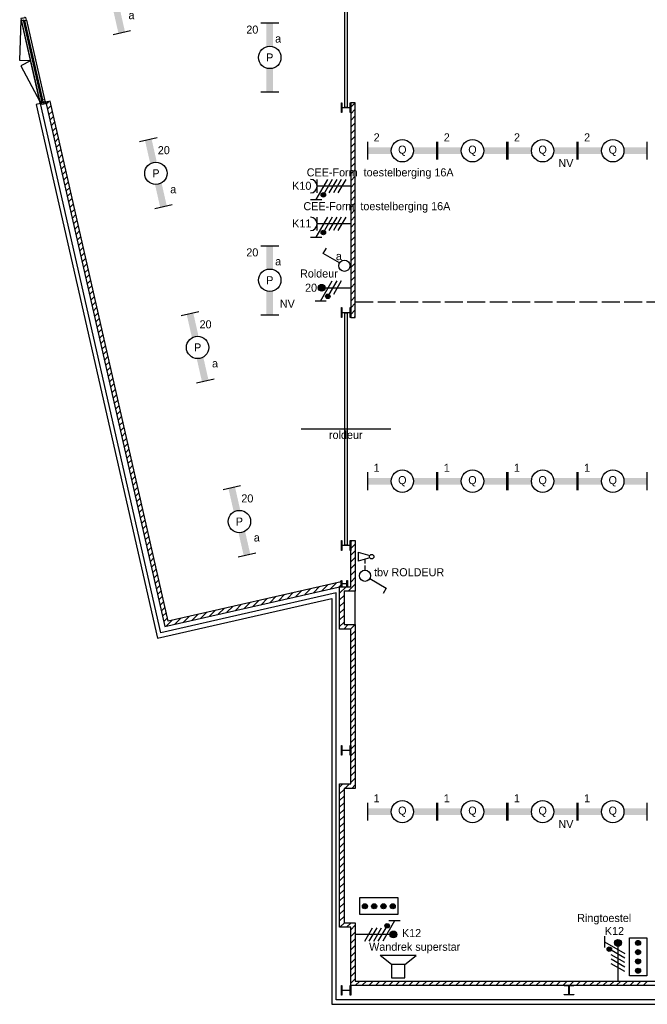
# Model space of a CAD drawing. Header units: millimetres. Extents: x -14827 to 65869, y -40284 to 56382.
# Tile 1 of 53: x 4234 to 18239, y 9715 to 31699. Entities that reach past the tile are written whole.
import ezdxf
from ezdxf.enums import TextEntityAlignment as Align

# ---------------------------------------------------------------- set-up
doc = ezdxf.new("R2010")
doc.units = ezdxf.units.MM
doc.header["$LTSCALE"] = 100
doc.header["$PDMODE"] = 1
doc.linetypes.add('E_GOOT3', pattern=[5, 4, -1])
for name, color, linetype in [('AA31XI--_HOUT', 242, 'Continuous'), ('AB$8A---_HULPLIJNEN', 7, 'Continuous'), ('AL$8A---_HULPLIJNEN', 1, 'Continuous'), ('EL6221--', 130, 'Continuous'), ('EL6222--', 130, 'Continuous'), ('EL6311--', 130, 'Continuous'), ('EL6312--', 130, 'Continuous'), ('EL6350--', 130, 'Continuous'), ('EL6421--', 130, 'Continuous'), ('xref', 9, 'Continuous')]:
    doc.layers.add(name, color=color, linetype=linetype)
doc.styles.add('01_100', font='comic.TTF', dxfattribs={"height": 180})
doc.styles.add('BURO-018', font='BUROFONT', dxfattribs={"height": 180})

# ---------------------------------------------------------------- blocks, each defined once
blk = doc.blocks.new('AVB_IP')
at = {"layer": 'AL$8A---_HULPLIJNEN'}
blk.add_point((0, 0), dxfattribs=at)
blk = doc.blocks.new('1115B61540')
at = {"color": 0}
for p, q in [((-7.7, 2), (-7.7, -2)), ((7.7, 2), (7.7, -2))]:
    blk.add_line(p, q, dxfattribs=at)
at = {"color": 0, "linetype": 'Continuous'}
blk.add_circle((0, 0), 2.5, dxfattribs=at)
at = {"color": 0}
for points in [[(-2.5, 0.75), (-7.7, 0.75), (-2.5, -0.75), (-7.7, -0.75)], [(2.5, 0.75), (7.7, 0.75), (2.5, -0.75), (7.7, -0.75)]]:
    blk.add_solid(points, dxfattribs=at)
at = {"color": 0, "linetype": 'Continuous', "style": 'BURO-018'}
for tag, p in [('E_GKAST', (0, 8)), ('E_GROEP', (0, 5)), ('E_SGROEP', (4.5, 5)), ('E_ARMCODE', (0, 0)), ('E_SLET', (4.5, -3))]:
    blk.add_attdef(tag, text='', height=1.8, dxfattribs=at).set_placement(p, align=Align.MIDDLE)
blk = doc.blocks.new('E00082')
at = {"color": 0, "linetype": 'Continuous'}
for p, q in [((-3, 10.98), (-3, 8.48)), ((-3, 9.73), (1.5, 7.13)), ((0, 9.5), (0, 1)), ((1.5, 6.13), (-1.5, 7.87)), ((1.5, 5.13), (-1.5, 6.87)), ((1.5, 4.13), (-1.5, 5.87)), ((1.5, 3.13), (-1.5, 4.87))]:
    blk.add_line(p, q, dxfattribs=at)
at = {"color": 0, "const_width": 0.75}
blk.add_lwpolyline([(-0.38, 9.5, 1), (0.38, 9.5, 1)], format="xyb", close=True, dxfattribs=at)
at = {"color": 0, "linetype": 'Continuous', "const_width": 0.5}
blk.add_lwpolyline([(-1.68, 8.12, 1), (-2.18, 8.12, 1)], format="xyb", close=True, dxfattribs=at)
at = {"color": 0, "linetype": 'Continuous'}
for centre, radius in [((0, 9.5), 0.75), ((-1.93, 8.12), 0.5)]:
    blk.add_circle(centre, radius, dxfattribs=at)
at = {"color": 0, "linetype": 'Continuous', "style": 'BURO-018'}
for tag, p in [('E_GKAST', (0, 16)), ('E_GROEP', (0, 13)), ('E_SGROEP', (4.5, 13))]:
    blk.add_attdef(tag, text='', height=1.8, dxfattribs=at).set_placement(p, align=Align.MIDDLE)
at = {"color": 0, "linetype": 'Continuous', "style": 'BURO-018', "flags": 1}
for tag, p in [('E_VERMCODE', (13, 13)), ('E_MATCODE', (-49685.21, -14495.88))]:
    blk.add_attdef(tag, text='', height=1.8, dxfattribs=at).set_placement(p, align=Align.MIDDLE)
blk = doc.blocks.new('090907')
at = {"color": 0, "linetype": 'Continuous'}
for p, q in [((4, 6), (-4, 6)), ((-1.5, 4), (-4, 6)), ((1.5, 4), (4, 6)), ((1.5, 4), (-1.5, 4)), ((-1.5, 4), (-1.5, 1)), ((1.5, 1), (1.5, 4)), ((-1.5, 1), (1.5, 1))]:
    blk.add_line(p, q, dxfattribs=at)
at = {"color": 0, "linetype": 'Continuous', "style": 'BURO-018'}
blk.add_attdef('E_SLET', text='', height=1.8, dxfattribs=at).set_placement((0, 8), align=Align.MIDDLE)
at = {"color": 0, "linetype": 'Continuous', "style": 'BURO-018', "flags": 1}
blk.add_attdef('E_MATCODE', text='', height=1.8, dxfattribs=at).set_placement((-49685.21, -14495.88), align=Align.MIDDLE)
blk = doc.blocks.new('E00078')
at = {"color": 0, "linetype": 'Continuous'}
for p, q in [((-3, 6.48), (-3, 8.98)), ((-3, 7.73), (1.5, 5.13)), ((0, 7.5), (0, 1)), ((1.5, 4.13), (-1.5, 5.87)), ((1.5, 3.13), (-1.5, 4.87))]:
    blk.add_line(p, q, dxfattribs=at)
at = {"color": 0, "linetype": 'Continuous', "const_width": 0.5}
blk.add_lwpolyline([(-2.18, 6.12, 1), (-1.68, 6.12, 1)], format="xyb", close=True, dxfattribs=at)
at = {"color": 0, "const_width": 0.75}
blk.add_lwpolyline([(-0.38, 7.5, 1), (0.38, 7.5, 1)], format="xyb", close=True, dxfattribs=at)
at = {"color": 0, "linetype": 'Continuous'}
for centre, radius in [((-1.93, 6.12), 0.5), ((0, 7.5), 0.75)]:
    blk.add_circle(centre, radius, dxfattribs=at)
at = {"color": 0, "linetype": 'Continuous', "style": 'BURO-018'}
for tag, p in [('E_GKAST', (0, 14)), ('E_GROEP', (0, 11)), ('E_SGROEP', (4.5, 11))]:
    blk.add_attdef(tag, text='', height=1.8, dxfattribs=at).set_placement(p, align=Align.MIDDLE)
at = {"color": 0, "linetype": 'Continuous', "style": 'BURO-018', "flags": 1}
for tag, p in [('E_VERMCODE', (13, 11)), ('E_MATCODE', (0, 0))]:
    blk.add_attdef(tag, text='', height=1.8, dxfattribs=at).set_placement(p, align=Align.MIDDLE)
blk = doc.blocks.new('111304D')
at = {"color": 0, "linetype": 'Continuous'}
for p, q in [((-3, 9.98), (-3, 7.48)), ((-3, 8.73), (1.5, 6.13)), ((-1.5, 8.5), (1.5, 8.5)), ((1.5, 5.13), (-1.5, 6.87)), ((0, 1), (0, 8.5)), ((1.5, 4.13), (-1.5, 5.87)), ((1.5, 3.13), (-1.5, 4.87)), ((1.5, 2.13), (-1.5, 3.87))]:
    blk.add_line(p, q, dxfattribs=at)
at = {"color": 0, "linetype": 'Continuous', "const_width": 0.5}
blk.add_lwpolyline([(-1.68, 7.12, 1), (-2.18, 7.12, 1)], format="xyb", close=True, dxfattribs=at)
at = {"color": 0, "linetype": 'Continuous'}
blk.add_circle((-1.93, 7.12), 0.5, dxfattribs=at)
blk.add_arc((0, 10), 1.5, 180, 0, dxfattribs=at)
at = {"color": 0, "linetype": 'Continuous', "style": 'BURO-018'}
for tag, p in [('E_GKAST', (0, 15.5)), ('E_GROEP', (0, 12.5)), ('E_SGROEP', (4.5, 12.5))]:
    blk.add_attdef(tag, text='', height=1.8, dxfattribs=at).set_placement(p, align=Align.MIDDLE)
at = {"color": 0, "linetype": 'Continuous', "style": 'BURO-018', "flags": 1}
for tag, p in [('E_VERMCODE', (13, 12.5)), ('E_MATCODE', (0, 0))]:
    blk.add_attdef(tag, text='', height=1.8, dxfattribs=at).set_placement(p, align=Align.MIDDLE)
blk = doc.blocks.new('1114A1')
at = {"color": 0, "linetype": 'Continuous'}
for p, q in [((0.62, 3.33), (2.74, 7)), ((2.74, 7), (3.95, 6.3))]:
    blk.add_line(p, q, dxfattribs=at)
blk.add_circle((0, 2.25), 1.25, dxfattribs=at)
at = {"color": 0, "linetype": 'Continuous', "style": 'BURO-018'}
for tag, p in [('E_SLET1', (3.36, 9)), ('E_GROEP', (0, 0)), ('E_GKAST', (0, 0))]:
    blk.add_attdef(tag, text='', height=1.8, dxfattribs=at).set_placement(p, align=Align.MIDDLE)
at = {"color": 0, "linetype": 'Continuous', "style": 'BURO-018', "flags": 1}
for tag in ['E_MATCODE', 'E_SGROEP']:
    blk.add_attdef(tag, text='', height=1.8, dxfattribs=at).set_placement((0, 0), align=Align.MIDDLE)
blk = doc.blocks.new('1114A6')
at = {"color": 0, "linetype": 'Continuous'}
for p, q in [((-5.25, 0.75), (-4.51, 3.33)), ((-3.99, 3.33), (-3.25, 0.75)), ((-3.68, 2.25), (-2.75, 2.25)), ((-2.25, 2.25), (-1.25, 2.25)), ((-5.25, 0.75), (-3.25, 0.75))]:
    blk.add_line(p, q, dxfattribs=at)
blk.add_circle((-4.25, 3.75), 0.5, dxfattribs=at)

msp = doc.modelspace()

# ---------------------------------------------------------------- hatches: boundary and pattern name
at = {"layer": 'AA31XI--_HOUT'}
h = msp.add_hatch(dxfattribs=at)
h.set_pattern_fill('', color=256, scale=880, angle=-77.2003, style=0, pattern_type=0)
h.set_pattern_definition([])
h.paths.add_polyline_path([(4259, 31729), (4269, 31685), (4285, 31688), (4286, 31684), (4335, 31695), (4339, 31678), (4385, 31689), (4372, 31745), (4353, 31741), (4351, 31750), (4341, 31747), (4343, 31739), (4290, 31727), (4288, 31735)])
h = msp.add_hatch(dxfattribs=at)
h.set_pattern_fill('', color=256, scale=880, style=0, pattern_type=0)
h.set_pattern_definition([])
h.paths.add_polyline_path([(4691, 29827), (4681, 29871), (4697, 29875), (4695, 29880), (4745, 29891), (4741, 29907), (4787, 29918), (4800, 29861), (4781, 29857), (4783, 29848), (4773, 29846), (4771, 29855), (4718, 29843), (4720, 29834)])
at = {"layer": 'EL6221--'}
h = msp.add_hatch(color=256, dxfattribs=at)
edge = h.paths.add_edge_path()
edge.add_arc((11937, 11905), 56.6, 0, 360)
h = msp.add_hatch(color=256, dxfattribs=at)
edge = h.paths.add_edge_path()
edge.add_arc((12145, 11905), 56.6, 0, 360)
h = msp.add_hatch(color=256, dxfattribs=at)
edge = h.paths.add_edge_path()
edge.add_arc((12352, 11905), 56.6, 0, 360)
h = msp.add_hatch(color=256, dxfattribs=at)
edge = h.paths.add_edge_path()
edge.add_arc((12559, 11905), 56.6, 0, 360)
h = msp.add_hatch(color=256, dxfattribs=at)
edge = h.paths.add_edge_path()
edge.add_arc((18032, 11086), 56.6, 0, 360)
h = msp.add_hatch(color=256, dxfattribs=at)
edge = h.paths.add_edge_path()
edge.add_arc((18032, 10879), 56.6, 0, 360)
h = msp.add_hatch(color=256, dxfattribs=at)
edge = h.paths.add_edge_path()
edge.add_arc((18032, 10672), 56.6, 0, 360)
h = msp.add_hatch(color=256, dxfattribs=at)
edge = h.paths.add_edge_path()
edge.add_arc((18032, 10464), 56.6, 0, 360)
at = {"layer": 'xref', "extrusion": (0, 0, -1)}
msp.add_hatch(color=256, dxfattribs=at).paths.add_polyline_path([(-4747, 29840), (-4725, 29806), (-4713, 29861)])

# ---------------------------------------------------------------- linework, layer by layer
at = {"layer": 'EL6221--'}
for points in [[(11825, 11718), (11825, 12101), (12676, 12101), (12676, 11718)], [(17845, 11198), (18228, 11198), (18228, 10348), (17845, 10348)]]:
    msp.add_lwpolyline(points, close=True, dxfattribs=at)
for centre in [(11937, 11905), (12145, 11905), (12352, 11905), (12559, 11905), (18032, 11086), (18032, 10879), (18032, 10672), (18032, 10464)]:
    msp.add_circle(centre, 56.6, dxfattribs=at)
at = {"layer": 'EL6312--', "color": 1, "linetype": 'E_GOOT3'}
for p, q in [((13568, 28774), (13543, 28774)), ((15134, 28774), (15108, 28774)), ((16699, 28774), (16674, 28774)), ((13568, 21395), (13543, 21395)), ((15134, 21395), (15108, 21395)), ((16699, 21395), (16674, 21395)), ((13568, 14016), (13543, 14016)), ((15134, 14016), (15108, 14016)), ((16699, 14016), (16674, 14016))]:
    msp.add_line(p, q, dxfattribs=at)
at = {"layer": 'EL6421--', "color": 9, "linetype": 'E_GOOT3'}
msp.add_line((11723, 25400), (35731, 25395), dxfattribs=at)
at = {"layer": 'xref'}
for p, q in [((11493, 29739), (11493, 34932)), ((11543, 34932), (11543, 29739)), ((4234, 30787), (4269, 31685)), ((4269, 31685), (4681, 29871)), ((4274, 31684), (4314, 31691)), ((4685, 29874), (4274, 31684)), ((4314, 31691), (4724, 29885)), ((4339, 31678), (4741, 29907)), ((4385, 31689), (4787, 29918)), ((4475, 30778), (4234, 30787)), ((4475, 30778), (4262, 30666)), ((4262, 30666), (4681, 29871)), ((4700, 29829), (4602, 29807)), ((4602, 29807), (7310, 17890)), ((4724, 29885), (4685, 29874)), ((7385, 18010), (4700, 29829)), ((4914, 29878), (4817, 29856)), ((4817, 29856), (7475, 18154)), ((4825, 29820), (4874, 29869)), ((4853, 29698), (4936, 29782)), ((7551, 18273), (4914, 29878)), ((11413, 29625), (11413, 29845)), ((11413, 29845), (11424, 29845)), ((11424, 29845), (11424, 29757)), ((11424, 29714), (11424, 29625)), ((11442, 29739), (11594, 29739)), ((11594, 29732), (11442, 29732)), ((11543, 29739), (11493, 29739)), ((11612, 29757), (11612, 29845)), ((11612, 29845), (11623, 29845)), ((11612, 29625), (11612, 29714)), ((11623, 29845), (11623, 25050)), ((11723, 29845), (11623, 29845)), ((11623, 29748), (11720, 29845)), ((11623, 29845), (11623, 29625)), ((11623, 29598), (11723, 29698)), ((11723, 25050), (11723, 29845)), ((4880, 29576), (4964, 29660)), ((4908, 29455), (4991, 29538)), ((11424, 29625), (11413, 29625)), ((11623, 29625), (11612, 29625)), ((11623, 29449), (11723, 29549)), ((4936, 29333), (5019, 29416)), ((4963, 29211), (5047, 29295)), ((11623, 29300), (11723, 29400)), ((11623, 29150), (11723, 29250)), ((4991, 29089), (5074, 29173)), ((5018, 28968), (5102, 29051)), ((11623, 29001), (11723, 29101)), ((5046, 28846), (5130, 28930)), ((5074, 28724), (5157, 28808)), ((11623, 28852), (11723, 28952)), ((11623, 28702), (11723, 28802)), ((5101, 28603), (5185, 28686)), ((11623, 28553), (11723, 28653)), ((5129, 28481), (5213, 28565)), ((5157, 28359), (5240, 28443)), ((11623, 28404), (11723, 28504)), ((5184, 28238), (5268, 28321)), ((5212, 28116), (5296, 28200)), ((11623, 28254), (11723, 28354)), ((11623, 28105), (11723, 28205)), ((5240, 27994), (5323, 28078)), ((5267, 27873), (5351, 27956)), ((11623, 27956), (11723, 28056)), ((5295, 27751), (5379, 27834)), ((5323, 27629), (5406, 27713)), ((11623, 27806), (11723, 27906)), ((11623, 27657), (11723, 27757)), ((5350, 27507), (5434, 27591)), ((11623, 27508), (11723, 27608)), ((5378, 27386), (5461, 27469)), ((5406, 27264), (5489, 27348)), ((11623, 27358), (11723, 27458)), ((11623, 27209), (11723, 27309)), ((5433, 27142), (5517, 27226)), ((5461, 27021), (5544, 27104)), ((11623, 27060), (11723, 27160)), ((5488, 26899), (5572, 26983)), ((5516, 26777), (5600, 26861)), ((11623, 26910), (11723, 27010)), ((11623, 26761), (11723, 26861)), ((5544, 26656), (5627, 26739)), ((5571, 26534), (5655, 26617)), ((11623, 26611), (11723, 26711)), ((5599, 26412), (5683, 26496)), ((11623, 26462), (11723, 26562)), ((11623, 26313), (11723, 26413)), ((5627, 26291), (5710, 26374)), ((5654, 26169), (5738, 26252)), ((11623, 26163), (11723, 26263)), ((5682, 26047), (5766, 26131)), ((5710, 25925), (5793, 26009)), ((11623, 26014), (11723, 26114)), ((11623, 25865), (11723, 25965)), ((5737, 25804), (5821, 25887)), ((5765, 25682), (5849, 25766)), ((11623, 25715), (11723, 25815)), ((5793, 25560), (5876, 25644)), ((5820, 25439), (5904, 25522)), ((11623, 25566), (11723, 25666)), ((11623, 25417), (11723, 25517)), ((5848, 25317), (5931, 25401)), ((11623, 25267), (11723, 25367)), ((5876, 25195), (5959, 25279)), ((5903, 25074), (5987, 25157)), ((11413, 25050), (11413, 25270)), ((11413, 25270), (11424, 25270)), ((11424, 25270), (11424, 25182)), ((11424, 25139), (11424, 25050)), ((11442, 25164), (11594, 25164)), ((11594, 25157), (11442, 25157)), ((11493, 25157), (11543, 25157)), ((11493, 19964), (11493, 25157)), ((11543, 25157), (11543, 19964)), ((11612, 25182), (11612, 25270)), ((11612, 25270), (11623, 25270)), ((11612, 25050), (11612, 25139)), ((11623, 25270), (11623, 25050)), ((11623, 25118), (11723, 25218)), ((11704, 25050), (11723, 25069)), ((5931, 24952), (6014, 25035)), ((5959, 24830), (6042, 24914)), ((11424, 25050), (11413, 25050)), ((11623, 25050), (11612, 25050)), ((11623, 25050), (11723, 25050)), ((5986, 24709), (6070, 24792)), ((6014, 24587), (6097, 24670)), ((6041, 24465), (6125, 24549)), ((6069, 24343), (6153, 24427)), ((6097, 24222), (6180, 24305)), ((6124, 24100), (6208, 24184)), ((6152, 23978), (6236, 24062)), ((6180, 23857), (6263, 23940)), ((6207, 23735), (6291, 23819)), ((6235, 23613), (6319, 23697)), ((6263, 23492), (6346, 23575)), ((6290, 23370), (6374, 23453)), ((6318, 23248), (6401, 23332)), ((6346, 23127), (6429, 23210)), ((6373, 23005), (6457, 23088)), ((6401, 22883), (6484, 22967)), ((6429, 22761), (6512, 22845)), ((6456, 22640), (6540, 22723)), ((6484, 22518), (6567, 22602)), ((6511, 22396), (6595, 22480)), ((12518, 22560), (10518, 22560)), ((6539, 22275), (6623, 22358)), ((6567, 22153), (6650, 22237)), ((6594, 22031), (6678, 22115)), ((6622, 21910), (6706, 21993)), ((6650, 21788), (6733, 21871)), ((6677, 21666), (6761, 21750)), ((6705, 21544), (6789, 21628)), ((6733, 21423), (6816, 21506)), ((6760, 21301), (6844, 21385)), ((6788, 21179), (6871, 21263)), ((6816, 21058), (6899, 21141)), ((6843, 20936), (6927, 21020)), ((6871, 20814), (6954, 20898)), ((6899, 20693), (6982, 20776)), ((6926, 20571), (7010, 20655)), ((6954, 20449), (7037, 20533)), ((6981, 20328), (7065, 20411)), ((7009, 20206), (7093, 20289)), ((7037, 20084), (7120, 20168)), ((7064, 19962), (7148, 20046)), ((11413, 19850), (11413, 20070)), ((11413, 20070), (11424, 20070)), ((11424, 20070), (11424, 19982)), ((11612, 19982), (11612, 20070)), ((11612, 20070), (11623, 20070)), ((11623, 19198), (11623, 20070)), ((11623, 20070), (11723, 20070)), ((11623, 20040), (11652, 20070)), ((11623, 20070), (11623, 19850)), ((11723, 20070), (11723, 18938)), ((7092, 19841), (7176, 19924)), ((7120, 19719), (7203, 19803)), ((11424, 19850), (11413, 19850)), ((11424, 19939), (11424, 19850)), ((11442, 19964), (11594, 19964)), ((11594, 19957), (11442, 19957)), ((11543, 19964), (11493, 19964)), ((11612, 19850), (11612, 19939)), ((11623, 19850), (11612, 19850)), ((11623, 19891), (11723, 19991)), ((11623, 19742), (11723, 19842)), ((7147, 19597), (7231, 19681)), ((11623, 19592), (11723, 19692)), ((7175, 19476), (7259, 19559)), ((7203, 19354), (7286, 19438)), ((11623, 19443), (11723, 19543)), ((11623, 19294), (11723, 19394)), ((7230, 19232), (7314, 19316)), ((7258, 19111), (7341, 19194)), ((11410, 19150), (7551, 18273)), ((11173, 18994), (11306, 19126)), ((11383, 19157), (11383, 19158)), ((11383, 19158), (11413, 19158)), ((11405, 19155), (11385, 19155)), ((11410, 19047), (11410, 19150)), ((11410, 19130), (11410, 19150)), ((11413, 19128), (11412, 19128)), ((11413, 19038), (11413, 19178)), ((11413, 19178), (11421, 19178)), ((11413, 19158), (11413, 19128)), ((11421, 19178), (11421, 19123)), ((11537, 19123), (11537, 19178)), ((11537, 19178), (11546, 19178)), ((11546, 19178), (11546, 19038)), ((11623, 19144), (11723, 19244)), ((11623, 19038), (11623, 19198)), ((11623, 19198), (11623, 19198)), ((7286, 18989), (7369, 19072)), ((7313, 18867), (7397, 18951)), ((7475, 18154), (11410, 19047)), ((10207, 18774), (10340, 18907)), ((10400, 18818), (10533, 18951)), ((10594, 18862), (10726, 18995)), ((10787, 18906), (10919, 19039)), ((10980, 18950), (11113, 19083)), ((11366, 19038), (11410, 19081)), ((11373, 18093), (11373, 19038)), ((11373, 19038), (11623, 19038)), ((11373, 18894), (11516, 19038)), ((11383, 19039), (11383, 19038)), ((11383, 19038), (11413, 19038)), ((11405, 19041), (11385, 19041)), ((11410, 19066), (11410, 19046)), ((11413, 19068), (11412, 19068)), ((11413, 19038), (11413, 19068)), ((11421, 19038), (11413, 19038)), ((11421, 19093), (11421, 19038)), ((11433, 19111), (11525, 19111)), ((11525, 19105), (11433, 19105)), ((11723, 18938), (11473, 18938)), ((11473, 18938), (11473, 18193)), ((11537, 19038), (11537, 19093)), ((11546, 19038), (11537, 19038)), ((11566, 18938), (11723, 19095)), ((11711, 18938), (11711, 18193)), ((11723, 18938), (11711, 18938)), ((11715, 18938), (11723, 18946)), ((11723, 18193), (11723, 18938)), ((7310, 17890), (11198, 18774)), ((7341, 18746), (7424, 18829)), ((7369, 18624), (7452, 18707)), ((11298, 18899), (7385, 18010)), ((9241, 18555), (9374, 18687)), ((9434, 18599), (9567, 18731)), ((9627, 18643), (9760, 18775)), ((9821, 18686), (9953, 18819)), ((10014, 18730), (10146, 18863)), ((11198, 18774), (11198, 9715)), ((11298, 9815), (11298, 18899)), ((11373, 18745), (11473, 18845)), ((11373, 18596), (11473, 18696)), ((7396, 18502), (7480, 18586)), ((8275, 18335), (8407, 18468)), ((8468, 18379), (8601, 18512)), ((8661, 18423), (8794, 18556)), ((8854, 18467), (8987, 18600)), ((9048, 18511), (9180, 18643)), ((11373, 18446), (11473, 18546)), ((7424, 18380), (7507, 18464)), ((7451, 18259), (7535, 18342)), ((7502, 18160), (7634, 18292)), ((7695, 18203), (7828, 18336)), ((7888, 18247), (8021, 18380)), ((8081, 18291), (8214, 18424)), ((11373, 18297), (11473, 18397)), ((11373, 18148), (11473, 18248)), ((11623, 18093), (11373, 18093)), ((11467, 18093), (11567, 18193)), ((11473, 18193), (11723, 18193)), ((11617, 18093), (11717, 18193)), ((11623, 14635), (11623, 18093)), ((11623, 17950), (11723, 18050)), ((11711, 18193), (11723, 18193)), ((11723, 18193), (11723, 14535)), ((11623, 17800), (11723, 17900)), ((11623, 17651), (11723, 17751)), ((11623, 17502), (11723, 17602)), ((11623, 17352), (11723, 17452)), ((11623, 17203), (11723, 17303)), ((11623, 17054), (11723, 17154)), ((11623, 16904), (11723, 17004)), ((11623, 16755), (11723, 16855)), ((11623, 16606), (11723, 16706)), ((11623, 16456), (11723, 16556)), ((11623, 16307), (11723, 16407)), ((11623, 16158), (11723, 16258)), ((11623, 16008), (11723, 16108)), ((11623, 15859), (11723, 15959)), ((11623, 15710), (11723, 15810)), ((11623, 15560), (11723, 15660)), ((11413, 15275), (11413, 15495)), ((11413, 15495), (11424, 15495)), ((11424, 15495), (11424, 15407)), ((11612, 15407), (11612, 15495)), ((11612, 15495), (11623, 15495)), ((11623, 15411), (11723, 15511)), ((11623, 15495), (11623, 15275)), ((11424, 15275), (11413, 15275)), ((11424, 15364), (11424, 15275)), ((11442, 15389), (11594, 15389)), ((11594, 15382), (11442, 15382)), ((11612, 15275), (11612, 15364)), ((11623, 15275), (11612, 15275)), ((11623, 15262), (11723, 15362)), ((11623, 15112), (11723, 15212)), ((11623, 14963), (11723, 15063)), ((11623, 14814), (11723, 14914)), ((11623, 14664), (11723, 14764)), ((11373, 11435), (11373, 14635)), ((11373, 14635), (11623, 14635)), ((11373, 14564), (11444, 14635)), ((11373, 14414), (11473, 14514)), ((11723, 14535), (11473, 14535)), ((11473, 14535), (11473, 11535)), ((11493, 14535), (11593, 14635)), ((11643, 14535), (11723, 14615)), ((11373, 14265), (11473, 14365)), ((11373, 14116), (11473, 14216)), ((11373, 13966), (11473, 14066)), ((11373, 13817), (11473, 13917)), ((11373, 13668), (11473, 13768)), ((11373, 13518), (11473, 13618)), ((11373, 13369), (11473, 13469)), ((11373, 13219), (11473, 13319)), ((11373, 13070), (11473, 13170)), ((11373, 12921), (11473, 13021)), ((11373, 12771), (11473, 12871)), ((11373, 12622), (11473, 12722)), ((11373, 12473), (11473, 12573)), ((11373, 12323), (11473, 12423)), ((11373, 12174), (11473, 12274)), ((11373, 12025), (11473, 12125)), ((11373, 11875), (11473, 11975)), ((11373, 11726), (11473, 11826)), ((11373, 11577), (11473, 11677)), ((11623, 11435), (11373, 11435)), ((11380, 11435), (11480, 11535)), ((11473, 11535), (11723, 11535)), ((11530, 11435), (11630, 11535)), ((11623, 11379), (11723, 11479)), ((11623, 10135), (11623, 11435)), ((11723, 11535), (11723, 10235)), ((11623, 11229), (11723, 11329)), ((11623, 11080), (11723, 11180)), ((11623, 10931), (11723, 11031)), ((11623, 10781), (11723, 10881)), ((11623, 10632), (11723, 10732)), ((11623, 10483), (11723, 10583)), ((11623, 10333), (11723, 10433)), ((11413, 9916), (11413, 10136)), ((11413, 10136), (11424, 10136)), ((11424, 10136), (11424, 10048)), ((11612, 10048), (11612, 10136)), ((11612, 10136), (11623, 10136)), ((11623, 10184), (11723, 10284)), ((11623, 10136), (11623, 9916)), ((30243, 10135), (11623, 10135)), ((11723, 10235), (30343, 10235)), ((11723, 10135), (11823, 10235)), ((11872, 10135), (11972, 10235)), ((12022, 10135), (12122, 10235)), ((12171, 10135), (12271, 10235)), ((12320, 10135), (12420, 10235)), ((12470, 10135), (12570, 10235)), ((12619, 10135), (12719, 10235)), ((12768, 10135), (12868, 10235)), ((12918, 10135), (13018, 10235)), ((13067, 10135), (13167, 10235)), ((13216, 10135), (13316, 10235)), ((13366, 10135), (13466, 10235)), ((13515, 10135), (13615, 10235)), ((13664, 10135), (13764, 10235)), ((13814, 10135), (13914, 10235)), ((13963, 10135), (14063, 10235)), ((14112, 10135), (14212, 10235)), ((14262, 10135), (14362, 10235)), ((14411, 10135), (14511, 10235)), ((14560, 10135), (14660, 10235)), ((14710, 10135), (14810, 10235)), ((14859, 10135), (14959, 10235)), ((15009, 10135), (15109, 10235)), ((15158, 10135), (15258, 10235)), ((15307, 10135), (15407, 10235)), ((15457, 10135), (15557, 10235)), ((15606, 10135), (15706, 10235)), ((15755, 10135), (15855, 10235)), ((15905, 10135), (16005, 10235)), ((16054, 10135), (16154, 10235)), ((16203, 10135), (16303, 10235)), ((16353, 10135), (16453, 10235)), ((16383, 10135), (16603, 10135)), ((16383, 10124), (16383, 10135)), ((16471, 10124), (16383, 10124)), ((16502, 10135), (16602, 10235)), ((16603, 10124), (16514, 10124)), ((16603, 10135), (16603, 10124)), ((16651, 10135), (16751, 10235)), ((16801, 10135), (16901, 10235)), ((16950, 10135), (17050, 10235)), ((17099, 10135), (17199, 10235)), ((17249, 10135), (17349, 10235)), ((17398, 10135), (17498, 10235)), ((17547, 10135), (17647, 10235)), ((17697, 10135), (17797, 10235)), ((17846, 10135), (17946, 10235)), ((17995, 10135), (18095, 10235)), ((18145, 10135), (18245, 10235)), ((11424, 9916), (11413, 9916)), ((11424, 10005), (11424, 9916)), ((11442, 10030), (11594, 10030)), ((11594, 10023), (11442, 10023)), ((11612, 9916), (11612, 10005)), ((11623, 9916), (11612, 9916)), ((16383, 9925), (16383, 9936)), ((16383, 9936), (16471, 9936)), ((16603, 9925), (16383, 9925)), ((16489, 9954), (16489, 10106)), ((16496, 10106), (16496, 9954)), ((16514, 9936), (16603, 9936)), ((16603, 9936), (16603, 9925)), ((11198, 9715), (32818, 9715)), ((32718, 9815), (11298, 9815))]:
    msp.add_line(p, q, dxfattribs=at)
at = {"layer": 'xref', "extrusion": (0, 0, -1)}
for p, q in [((4713, 29861), (4768, 29874)), ((4725, 29806), (4713, 29861)), ((4723, 29855), (4721, 29863)), ((4771, 29855), (4721, 29843)), ((4721, 29843), (4729, 29810)), ((4780, 29819), (4725, 29806)), ((4729, 29810), (4817, 29830)), ((4735, 29847), (4731, 29865)), ((4747, 29840), (4740, 29867)), ((4754, 29852), (4750, 29870)), ((4762, 29864), (4760, 29872)), ((4768, 29874), (4780, 29819)), ((4773, 29846), (4771, 29855)), ((4783, 29848), (4773, 29846)), ((4820, 29866), (4781, 29857)), ((4781, 29857), (4783, 29848)), ((4812, 29855), (4822, 29857)), ((4817, 29830), (4812, 29855)), ((4822, 29857), (4820, 29866))]:
    msp.add_line(p, q, dxfattribs=at)
at = {"layer": 'xref'}
for points in [[(4259, 31729), (4269, 31685), (4285, 31688), (4286, 31684), (4335, 31695), (4339, 31678), (4385, 31689), (4372, 31745), (4353, 31741), (4351, 31750), (4341, 31747), (4343, 31739), (4290, 31727), (4288, 31735)], [(4691, 29827), (4681, 29871), (4697, 29875), (4695, 29880), (4745, 29891), (4741, 29907), (4787, 29918), (4800, 29861), (4781, 29857), (4783, 29848), (4773, 29846), (4771, 29855), (4718, 29843), (4720, 29834)]]:
    msp.add_lwpolyline(points, close=True, dxfattribs=at)
for centre, radius, start, end in [((11442, 29757), 18, 180, 270), ((11442, 29714), 18, 90, 180), ((11594, 29757), 18, 270, 0), ((11594, 29714), 18, 0, 90), ((11442, 25182), 18, 180, 270), ((11442, 25139), 18, 90, 180), ((11594, 25182), 18, 270, 0), ((11594, 25139), 18, 0, 90), ((11442, 19982), 18, 180, 270), ((11442, 19939), 18, 90, 180), ((11594, 19982), 18, 270, 0), ((11594, 19939), 18, 0, 90), ((11385, 19157), 2.5, 180, 270), ((11405, 19150), 5, 0, 90), ((11412, 19130), 2.5, 180, 270), ((11385, 19039), 2.5, 90, 180), ((11405, 19046), 5, 270, 0), ((11412, 19066), 2.5, 90, 180), ((11433, 19123), 12, 180, 270), ((11433, 19093), 12, 90, 180), ((11525, 19123), 12, 270, 0), ((11525, 19093), 12, 0, 90), ((11442, 15407), 18, 180, 270), ((11594, 15407), 18, 270, 0), ((11442, 15364), 18, 90, 180), ((11594, 15364), 18, 0, 90), ((16471, 10106), 18, 0, 90), ((16514, 10106), 18, 90, 180), ((11442, 10048), 18, 180, 270), ((11442, 10005), 18, 90, 180), ((11594, 10048), 18, 270, 0), ((11594, 10005), 18, 0, 90), ((16471, 9954), 18, 270, 0), ((16514, 9954), 18, 180, 270)]:
    msp.add_arc(centre, radius, start, end, dxfattribs=at)

# ---------------------------------------------------------------- block references
at = {"layer": 'AB$8A---_HULPLIJNEN', "extrusion": (0, 0, -1), "xscale": 0.2, "yscale": 0.2, "zscale": -0.2, "rotation": 77.20032936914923}
msp.add_blockref('AVB_IP', (-4691, 29827), dxfattribs=at)
at = {"layer": 'EL6221--', "linetype": 'E_GOOT3'}
ref = msp.add_blockref('111304D', (11723, 27982), dxfattribs=dict(at, xscale=100, yscale=100, zscale=100, rotation=90))
ref.add_attrib('E_GROEP', 'K10', dxfattribs={"layer": '0', "color": 7, "linetype": 'Continuous', "height": 180, "style": 'BURO-018'}).set_placement((10529, 27991), align=Align.MIDDLE)
ref.add_attrib('E_VERMCODE', 'CEE-Form  toestelberging 16A', dxfattribs={"layer": '0', "color": 7, "linetype": 'Continuous', "height": 180, "style": 'BURO-018'}).set_placement((12278, 28268), align=Align.MIDDLE)
ref = msp.add_blockref('111304D', (11723, 27140), dxfattribs=dict(at, xscale=100, yscale=100, zscale=100, rotation=90))
ref.add_attrib('E_GROEP', 'K11', dxfattribs={"layer": '0', "color": 7, "linetype": 'Continuous', "height": 180, "style": 'BURO-018'}).set_placement((10529, 27150), align=Align.MIDDLE)
ref.add_attrib('E_VERMCODE', 'CEE-Form  toestelberging 16A', dxfattribs={"layer": '0', "color": 7, "linetype": 'Continuous', "height": 180, "style": 'BURO-018'}).set_placement((12205, 27513), align=Align.MIDDLE)
at = {"layer": 'EL6221--'}
ref = msp.add_blockref('E00082', (17585, 10135), dxfattribs=dict(at, xscale=100, yscale=100, zscale=100))
ref.add_attrib('E_GROEP', 'K12', dxfattribs={"layer": '0', "color": 7, "linetype": 'Continuous', "height": 180, "style": 'BURO-018'}).set_placement((17506, 11353), align=Align.MIDDLE)
ref.add_attrib('E_VERMCODE', 'Ringtoestel', dxfattribs={"layer": '0', "color": 7, "linetype": 'Continuous', "height": 180, "style": 'BURO-018'}).set_placement((17278, 11620), align=Align.MIDDLE)
ref = msp.add_blockref('E00082', (11623, 11276), dxfattribs=dict(at, xscale=100, yscale=100, zscale=100, rotation=270))
ref.add_attrib('E_GROEP', 'K12', dxfattribs={"layer": '0', "color": 7, "linetype": 'Continuous', "height": 180, "style": 'BURO-018'}).set_placement((12979, 11307), align=Align.MIDDLE)
ref.add_attrib('E_VERMCODE', 'Wandrek superstar', dxfattribs={"layer": '0', "color": 7, "linetype": 'Continuous', "height": 180, "style": 'BURO-018'}).set_placement((13049, 10978), align=Align.MIDDLE)
at = {"layer": 'EL6222--', "linetype": 'E_GOOT3'}
ref = msp.add_blockref('E00078', (11723, 25715), dxfattribs=dict(at, xscale=100, yscale=100, zscale=100, rotation=90))
ref.add_attrib('E_GROEP', '20', dxfattribs={"layer": '0', "color": 7, "linetype": 'Continuous', "height": 180, "style": 'BURO-018'}).set_placement((10736, 25715), align=Align.MIDDLE)
ref.add_attrib('E_VERMCODE', 'Roldeur', dxfattribs={"layer": '0', "color": 7, "linetype": 'Continuous', "height": 180, "style": 'BURO-018'}).set_placement((10911, 26036), align=Align.MIDDLE)
at = {"layer": 'EL6311--'}
ref = msp.add_blockref('1115B61540', (6342, 32156), dxfattribs=dict(at, xscale=99.99999999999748, yscale=99.99999999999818, zscale=100, rotation=282.7996706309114))
ref.add_attrib('E_ARMCODE', 'P', dxfattribs={"layer": '0', "color": 7, "linetype": 'Continuous', "height": 180, "style": 'BURO-018'}).set_placement((6342, 32156), align=Align.MIDDLE)
ref.add_attrib('E_SLET', 'a', dxfattribs={"layer": '0', "color": 1, "linetype": 'Continuous', "height": 180, "style": 'BURO-018'}).set_placement((6729, 31800), align=Align.MIDDLE)
ref.add_attrib('E_GROEP', '20', dxfattribs={"layer": '0', "color": 7, "linetype": 'Continuous', "height": 180, "style": 'BURO-018'}).set_placement((6518, 32673), align=Align.MIDDLE)
ref = msp.add_blockref('1115B61540', (9815, 30856), dxfattribs=dict(at, xscale=100, yscale=100, zscale=100, rotation=90))
ref.add_attrib('E_ARMCODE', 'P', dxfattribs={"layer": '0', "color": 7, "linetype": 'Continuous', "height": 180, "style": 'BURO-018'}).set_placement((9815, 30856), align=Align.MIDDLE)
ref.add_attrib('E_SLET', 'a', dxfattribs={"layer": '0', "color": 1, "linetype": 'Continuous', "height": 180, "style": 'BURO-018'}).set_placement((10002, 31277), align=Align.MIDDLE)
ref.add_attrib('E_GROEP', '20', dxfattribs={"layer": '0', "color": 7, "linetype": 'Continuous', "height": 180, "style": 'BURO-018'}).set_placement((9425, 31478), align=Align.MIDDLE)
ref = msp.add_blockref('1115B61540', (7274, 28269), dxfattribs=dict(at, xscale=99.99999999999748, yscale=99.99999999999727, zscale=100, rotation=282.7996706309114))
ref.add_attrib('E_ARMCODE', 'P', dxfattribs={"layer": '0', "color": 7, "linetype": 'Continuous', "height": 180, "style": 'BURO-018'}).set_placement((7274, 28269), align=Align.MIDDLE)
ref.add_attrib('E_SLET', 'a', dxfattribs={"layer": '0', "color": 1, "linetype": 'Continuous', "height": 180, "style": 'BURO-018'}).set_placement((7661, 27912), align=Align.MIDDLE)
ref.add_attrib('E_GROEP', '20', dxfattribs={"layer": '0', "color": 7, "linetype": 'Continuous', "height": 180, "style": 'BURO-018'}).set_placement((7450, 28786), align=Align.MIDDLE)
ref = msp.add_blockref('1115B61540', (9815, 25882), dxfattribs=dict(at, xscale=100, yscale=100, zscale=100, rotation=90))
ref.add_attrib('E_ARMCODE', 'P', dxfattribs={"layer": '0', "color": 7, "linetype": 'Continuous', "height": 180, "style": 'BURO-018'}).set_placement((9815, 25882), align=Align.MIDDLE)
ref.add_attrib('E_SLET', 'a', dxfattribs={"layer": '0', "color": 1, "linetype": 'Continuous', "height": 180, "style": 'BURO-018'}).set_placement((10002, 26303), align=Align.MIDDLE)
ref.add_attrib('E_GROEP', '20', dxfattribs={"layer": '0', "color": 7, "linetype": 'Continuous', "height": 180, "style": 'BURO-018'}).set_placement((9425, 26504), align=Align.MIDDLE)
ref = msp.add_blockref('1114A1', (11707, 26205), dxfattribs=dict(at, xscale=100, yscale=100, zscale=100, rotation=90))
ref.add_attrib('E_SLET1', 'a', dxfattribs={"layer": '0', "color": 1, "linetype": 'Continuous', "height": 180, "style": 'BURO-018'}).set_placement((11357, 26420), align=Align.MIDDLE)
ref = msp.add_blockref('1115B61540', (8205, 24382), dxfattribs=dict(at, xscale=99.99999999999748, yscale=99.99999999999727, zscale=100, rotation=282.7996706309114))
ref.add_attrib('E_ARMCODE', 'P', dxfattribs={"layer": '0', "color": 7, "linetype": 'Continuous', "height": 180, "style": 'BURO-018'}).set_placement((8205, 24382), align=Align.MIDDLE)
ref.add_attrib('E_SLET', 'a', dxfattribs={"layer": '0', "color": 1, "linetype": 'Continuous', "height": 180, "style": 'BURO-018'}).set_placement((8593, 24025), align=Align.MIDDLE)
ref.add_attrib('E_GROEP', '20', dxfattribs={"layer": '0', "color": 7, "linetype": 'Continuous', "height": 180, "style": 'BURO-018'}).set_placement((8382, 24898), align=Align.MIDDLE)
ref = msp.add_blockref('1115B61540', (9137, 20494), dxfattribs=dict(at, xscale=99.99999999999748, yscale=99.9999999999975, zscale=100, rotation=282.7996706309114))
ref.add_attrib('E_ARMCODE', 'P', dxfattribs={"layer": '0', "color": 7, "linetype": 'Continuous', "height": 180, "style": 'BURO-018'}).set_placement((9137, 20494), align=Align.MIDDLE)
ref.add_attrib('E_SLET', 'a', dxfattribs={"layer": '0', "color": 1, "linetype": 'Continuous', "height": 180, "style": 'BURO-018'}).set_placement((9525, 20138), align=Align.MIDDLE)
ref.add_attrib('E_GROEP', '20', dxfattribs={"layer": '0', "color": 7, "linetype": 'Continuous', "height": 180, "style": 'BURO-018'}).set_placement((9314, 21011), align=Align.MIDDLE)
at = {"layer": 'EL6311--', "linetype": 'E_GOOT3', "xscale": 100, "yscale": 100, "zscale": 100, "rotation": 270}
for name in ['1114A6', '1114A1']:
    msp.add_blockref(name, (11714, 19284), dxfattribs=at)
at = {"layer": 'EL6312--', "linetype": 'E_GOOT3'}
ref = msp.add_blockref('1115B61540', (12773, 28774), dxfattribs=dict(at, xscale=100, yscale=100, zscale=100, rotation=180))
ref.add_attrib('E_ARMCODE', 'Q', dxfattribs={"layer": '0', "color": 7, "linetype": 'Continuous', "height": 180, "style": 'BURO-018'}).set_placement((12773, 28774), align=Align.MIDDLE)
ref.add_attrib('E_GROEP', '2', dxfattribs={"layer": '0', "color": 7, "linetype": 'Continuous', "height": 180, "style": 'BURO-018'}).set_placement((12200, 29073), align=Align.MIDDLE)
ref = msp.add_blockref('1115B61540', (14338, 28774), dxfattribs=dict(at, xscale=100, yscale=100, zscale=100, rotation=180))
ref.add_attrib('E_ARMCODE', 'Q', dxfattribs={"layer": '0', "color": 7, "linetype": 'Continuous', "height": 180, "style": 'BURO-018'}).set_placement((14338, 28774), align=Align.MIDDLE)
ref.add_attrib('E_GROEP', '2', dxfattribs={"layer": '0', "color": 7, "linetype": 'Continuous', "height": 180, "style": 'BURO-018'}).set_placement((13765, 29073), align=Align.MIDDLE)
ref = msp.add_blockref('1115B61540', (15904, 28774), dxfattribs=dict(at, xscale=100, yscale=100, zscale=100, rotation=180))
ref.add_attrib('E_ARMCODE', 'Q', dxfattribs={"layer": '0', "color": 7, "linetype": 'Continuous', "height": 180, "style": 'BURO-018'}).set_placement((15904, 28774), align=Align.MIDDLE)
ref.add_attrib('E_GROEP', '2', dxfattribs={"layer": '0', "color": 7, "linetype": 'Continuous', "height": 180, "style": 'BURO-018'}).set_placement((15331, 29073), align=Align.MIDDLE)
ref = msp.add_blockref('1115B61540', (17469, 28774), dxfattribs=dict(at, xscale=100, yscale=100, zscale=100, rotation=180))
ref.add_attrib('E_ARMCODE', 'Q', dxfattribs={"layer": '0', "color": 7, "linetype": 'Continuous', "height": 180, "style": 'BURO-018'}).set_placement((17469, 28774), align=Align.MIDDLE)
ref.add_attrib('E_GROEP', '2', dxfattribs={"layer": '0', "color": 7, "linetype": 'Continuous', "height": 180, "style": 'BURO-018'}).set_placement((16896, 29073), align=Align.MIDDLE)
ref = msp.add_blockref('1115B61540', (12773, 21395), dxfattribs=dict(at, xscale=100, yscale=100, zscale=100, rotation=180))
ref.add_attrib('E_ARMCODE', 'Q', dxfattribs={"layer": '0', "color": 7, "linetype": 'Continuous', "height": 180, "style": 'BURO-018'}).set_placement((12773, 21395), align=Align.MIDDLE)
ref.add_attrib('E_GROEP', '1', dxfattribs={"layer": '0', "color": 7, "linetype": 'Continuous', "height": 180, "style": 'BURO-018'}).set_placement((12200, 21694), align=Align.MIDDLE)
ref = msp.add_blockref('1115B61540', (14338, 21395), dxfattribs=dict(at, xscale=100, yscale=100, zscale=100, rotation=180))
ref.add_attrib('E_ARMCODE', 'Q', dxfattribs={"layer": '0', "color": 7, "linetype": 'Continuous', "height": 180, "style": 'BURO-018'}).set_placement((14338, 21395), align=Align.MIDDLE)
ref.add_attrib('E_GROEP', '1', dxfattribs={"layer": '0', "color": 7, "linetype": 'Continuous', "height": 180, "style": 'BURO-018'}).set_placement((13765, 21694), align=Align.MIDDLE)
ref = msp.add_blockref('1115B61540', (15904, 21395), dxfattribs=dict(at, xscale=100, yscale=100, zscale=100, rotation=180))
ref.add_attrib('E_ARMCODE', 'Q', dxfattribs={"layer": '0', "color": 7, "linetype": 'Continuous', "height": 180, "style": 'BURO-018'}).set_placement((15904, 21395), align=Align.MIDDLE)
ref.add_attrib('E_GROEP', '1', dxfattribs={"layer": '0', "color": 7, "linetype": 'Continuous', "height": 180, "style": 'BURO-018'}).set_placement((15331, 21694), align=Align.MIDDLE)
ref = msp.add_blockref('1115B61540', (17469, 21395), dxfattribs=dict(at, xscale=100, yscale=100, zscale=100, rotation=180))
ref.add_attrib('E_ARMCODE', 'Q', dxfattribs={"layer": '0', "color": 7, "linetype": 'Continuous', "height": 180, "style": 'BURO-018'}).set_placement((17469, 21395), align=Align.MIDDLE)
ref.add_attrib('E_GROEP', '1', dxfattribs={"layer": '0', "color": 7, "linetype": 'Continuous', "height": 180, "style": 'BURO-018'}).set_placement((16896, 21694), align=Align.MIDDLE)
ref = msp.add_blockref('1115B61540', (12773, 14016), dxfattribs=dict(at, xscale=100, yscale=100, zscale=100, rotation=180))
ref.add_attrib('E_ARMCODE', 'Q', dxfattribs={"layer": '0', "color": 7, "linetype": 'Continuous', "height": 180, "style": 'BURO-018'}).set_placement((12773, 14016), align=Align.MIDDLE)
ref.add_attrib('E_GROEP', '1', dxfattribs={"layer": '0', "color": 7, "linetype": 'Continuous', "height": 180, "style": 'BURO-018'}).set_placement((12200, 14315), align=Align.MIDDLE)
ref = msp.add_blockref('1115B61540', (14338, 14016), dxfattribs=dict(at, xscale=100, yscale=100, zscale=100, rotation=180))
ref.add_attrib('E_ARMCODE', 'Q', dxfattribs={"layer": '0', "color": 7, "linetype": 'Continuous', "height": 180, "style": 'BURO-018'}).set_placement((14338, 14016), align=Align.MIDDLE)
ref.add_attrib('E_GROEP', '1', dxfattribs={"layer": '0', "color": 7, "linetype": 'Continuous', "height": 180, "style": 'BURO-018'}).set_placement((13765, 14315), align=Align.MIDDLE)
ref = msp.add_blockref('1115B61540', (15904, 14016), dxfattribs=dict(at, xscale=100, yscale=100, zscale=100, rotation=180))
ref.add_attrib('E_ARMCODE', 'Q', dxfattribs={"layer": '0', "color": 7, "linetype": 'Continuous', "height": 180, "style": 'BURO-018'}).set_placement((15904, 14016), align=Align.MIDDLE)
ref.add_attrib('E_GROEP', '1', dxfattribs={"layer": '0', "color": 7, "linetype": 'Continuous', "height": 180, "style": 'BURO-018'}).set_placement((15331, 14315), align=Align.MIDDLE)
ref = msp.add_blockref('1115B61540', (17469, 14016), dxfattribs=dict(at, xscale=100, yscale=100, zscale=100, rotation=180))
ref.add_attrib('E_ARMCODE', 'Q', dxfattribs={"layer": '0', "color": 7, "linetype": 'Continuous', "height": 180, "style": 'BURO-018'}).set_placement((17469, 14016), align=Align.MIDDLE)
ref.add_attrib('E_GROEP', '1', dxfattribs={"layer": '0', "color": 7, "linetype": 'Continuous', "height": 180, "style": 'BURO-018'}).set_placement((16896, 14315), align=Align.MIDDLE)
at = {"layer": 'EL6421--', "linetype": 'E_GOOT3', "xscale": 100, "yscale": 100, "zscale": 100}
msp.add_blockref('090907', (12679, 10203), dxfattribs=at)

# ---------------------------------------------------------------- texts
at = {"layer": 'EL6350--', "color": 1, "style": 'BURO-018'}
for s, p in [('NV', (16256, 28407)), ('NV', (10039, 25267)), ('tbv ROLDEUR', (12142, 19272)), ('NV', (16256, 13649))]:
    msp.add_text(s, height=180, dxfattribs=at).set_placement(p)
at = {"layer": 'xref', "style": '01_100'}
msp.add_text('roldeur', height=180, dxfattribs=at).set_placement((11136, 22339))

doc.saveas('drawing.dxf')
